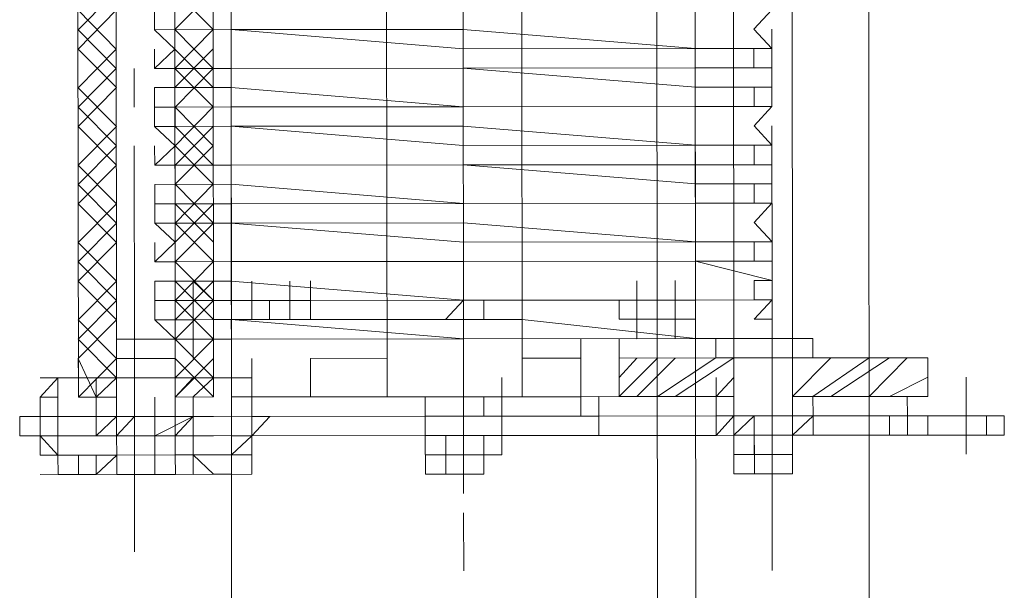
# Model space of a CAD drawing. Header units: inches. Extents: x -5850 to 5646, y 8947 to 13007.
# Tile 178 of 256: x -4282 to -4260, y 11052 to 11065. Entities that reach past the tile are written whole.
import ezdxf

# ---------------------------------------------------------------- set-up
doc = ezdxf.new("R2010")
doc.units = ezdxf.units.IN
doc.header["$MEASUREMENT"] = 0
doc.layers.add('at_Entity', color=7, linetype='Continuous')

msp = doc.modelspace()

# ---------------------------------------------------------------- linework, layer by layer
at = {"layer": 'at_Entity', "color": 7, "lineweight": 20}
for p, q in [((-4267.485, 10560.932), (-4268.233, 11398.125)), ((-4263.604, 11398.129), (-4262.802, 10500.109)), ((-4276.798, 10560.924), (-4277.483, 11327.999)), ((-4266.594, 10500.105), (-4267.333, 11328.008)), ((-4280.586, 11056.397), (-4280.611, 11084.273)), ((-4277.63, 11056.399), (-4277.655, 11084.276)), ((-4277.24, 11056.4), (-4277.265, 11084.276)), ((-4273.838, 11056.403), (-4273.863, 11084.279)), ((-4270.908, 11084.282), (-4270.883, 11056.405)), ((-4267.091, 11056.409), (-4267.116, 11084.285)), ((-4279.751, 11057.663), (-4279.774, 11083.432)), ((-4278.491, 11083.433), (-4278.468, 11057.664)), ((-4266.256, 11057.675), (-4266.279, 11083.444)), ((-4264.996, 11083.445), (-4264.973, 11057.676)), ((-4279.751, 11057.663), (-4279.773, 11083.008)), ((-4278.491, 11083.009), (-4278.468, 11057.664)), ((-4278.92, 11064.422), (-4278.92, 11064.846)), ((-4278.474, 11064.847), (-4278.474, 11064.423)), ((-4265.816, 11064.434), (-4265.426, 11064.858)), ((-4278.92, 11064.422), (-4277.247, 11064.424)), ((-4277.247, 11064.424), (-4278.92, 11064.422)), ((-4278.474, 11064.423), (-4278.92, 11064.422)), ((-4278.92, 11064.422), (-4278.474, 11063.999)), ((-4277.247, 11064.424), (-4272.173, 11064.429)), ((-4277.247, 11064.424), (-4272.172, 11064.005)), ((-4272.173, 11064.429), (-4267.098, 11064.009)), ((-4265.425, 11064.011), (-4265.816, 11064.434)), ((-4265.425, 11064.011), (-4265.425, 11064.435)), ((-4278.919, 11063.575), (-4278.92, 11063.999)), ((-4278.474, 11063.999), (-4278.919, 11063.575)), ((-4267.098, 11064.009), (-4272.172, 11064.005)), ((-4267.098, 11064.009), (-4265.425, 11064.011)), ((-4265.425, 11064.011), (-4267.098, 11064.009)), ((-4265.815, 11064.01), (-4265.425, 11064.011)), ((-4265.815, 11063.587), (-4265.815, 11064.01)), ((-4278.919, 11063.575), (-4277.246, 11063.576)), ((-4277.246, 11063.576), (-4278.919, 11063.575)), ((-4278.919, 11063.575), (-4278.473, 11063.575)), ((-4278.473, 11063.575), (-4278.473, 11063.157)), ((-4277.246, 11063.576), (-4272.172, 11063.581)), ((-4277.246, 11063.576), (-4272.172, 11063.581)), ((-4267.097, 11063.585), (-4272.172, 11063.581)), ((-4272.172, 11063.581), (-4267.097, 11063.167)), ((-4267.097, 11063.585), (-4265.424, 11063.587)), ((-4265.424, 11063.587), (-4265.815, 11063.587)), ((-4265.424, 11063.169), (-4265.424, 11063.587)), ((-4267.097, 11063.167), (-4265.424, 11063.169)), ((-4265.814, 11063.168), (-4265.424, 11063.169)), ((-4265.814, 11062.745), (-4265.814, 11063.168)), ((-4265.424, 11062.745), (-4265.424, 11063.169)), ((-4278.919, 11063.157), (-4277.246, 11063.158)), ((-4278.919, 11063.157), (-4278.919, 11062.733)), ((-4278.473, 11063.157), (-4278.919, 11063.157)), ((-4277.246, 11063.158), (-4272.171, 11062.739)), ((-4277.246, 11062.734), (-4272.171, 11062.739)), ((-4272.171, 11062.739), (-4267.097, 11062.743)), ((-4267.097, 11062.743), (-4272.171, 11062.739)), ((-4267.097, 11062.743), (-4265.424, 11062.745)), ((-4265.424, 11062.745), (-4267.097, 11062.743)), ((-4265.424, 11062.745), (-4265.814, 11062.745)), ((-4265.814, 11062.321), (-4265.424, 11062.745)), ((-4278.919, 11062.733), (-4277.246, 11062.734)), ((-4278.918, 11062.309), (-4278.919, 11062.733)), ((-4278.919, 11062.733), (-4278.472, 11062.733)), ((-4278.472, 11062.733), (-4278.472, 11062.309)), ((-4278.918, 11062.309), (-4277.245, 11062.311)), ((-4277.245, 11062.311), (-4278.918, 11062.309)), ((-4278.472, 11062.309), (-4278.918, 11062.309)), ((-4278.918, 11062.309), (-4278.472, 11061.886)), ((-4277.245, 11062.311), (-4272.171, 11062.315)), ((-4277.245, 11062.311), (-4272.17, 11061.891)), ((-4272.171, 11062.315), (-4267.096, 11061.896)), ((-4265.423, 11061.897), (-4265.814, 11062.321)), ((-4265.423, 11061.897), (-4265.423, 11062.321)), ((-4278.917, 11061.461), (-4278.918, 11061.885)), ((-4278.472, 11061.886), (-4278.917, 11061.461)), ((-4267.096, 11061.896), (-4272.17, 11061.891)), ((-4267.096, 11061.896), (-4265.423, 11061.897)), ((-4265.423, 11061.897), (-4267.096, 11061.896)), ((-4265.813, 11061.473), (-4265.813, 11061.897)), ((-4265.813, 11061.897), (-4265.423, 11061.897)), ((-4278.917, 11061.461), (-4277.245, 11061.463)), ((-4277.245, 11061.463), (-4278.917, 11061.461)), ((-4278.917, 11061.461), (-4278.471, 11061.462)), ((-4278.471, 11061.462), (-4278.471, 11061.044)), ((-4277.245, 11061.463), (-4272.17, 11061.467)), ((-4272.17, 11061.467), (-4277.245, 11061.463)), ((-4267.095, 11061.472), (-4272.17, 11061.467)), ((-4272.17, 11061.467), (-4267.095, 11061.054)), ((-4267.095, 11061.472), (-4265.423, 11061.473)), ((-4265.423, 11061.473), (-4265.813, 11061.473)), ((-4265.422, 11061.055), (-4265.423, 11061.473)), ((-4278.917, 11061.043), (-4277.244, 11061.045)), ((-4278.471, 11061.044), (-4278.917, 11061.043)), ((-4278.917, 11061.043), (-4278.917, 11060.619)), ((-4277.244, 11061.045), (-4272.169, 11060.625)), ((-4267.095, 11061.054), (-4265.422, 11061.055)), ((-4265.812, 11060.631), (-4265.813, 11061.055)), ((-4265.813, 11061.055), (-4265.422, 11061.055)), ((-4265.422, 11060.631), (-4265.422, 11061.055)), ((-4278.917, 11060.619), (-4277.244, 11060.621)), ((-4278.917, 11060.619), (-4278.471, 11060.62)), ((-4278.916, 11060.196), (-4278.917, 11060.619)), ((-4278.471, 11060.62), (-4278.47, 11060.196)), ((-4272.169, 11060.625), (-4277.244, 11060.621)), ((-4272.169, 11060.625), (-4267.095, 11060.63)), ((-4267.095, 11060.63), (-4272.169, 11060.625)), ((-4267.095, 11060.63), (-4265.422, 11060.631)), ((-4265.422, 11060.631), (-4267.095, 11060.63)), ((-4265.422, 11060.631), (-4265.812, 11060.631)), ((-4265.812, 11060.207), (-4265.422, 11060.631)), ((-4278.916, 11060.196), (-4277.243, 11060.197)), ((-4277.243, 11060.197), (-4278.916, 11060.196)), ((-4278.47, 11060.196), (-4278.916, 11060.196)), ((-4278.916, 11060.196), (-4278.47, 11059.778)), ((-4277.243, 11060.197), (-4272.169, 11060.202)), ((-4277.243, 11060.197), (-4272.168, 11059.783)), ((-4272.169, 11060.202), (-4267.094, 11059.788)), ((-4265.421, 11059.789), (-4265.812, 11060.207)), ((-4265.421, 11059.789), (-4265.421, 11060.208)), ((-4278.47, 11059.778), (-4278.916, 11059.354)), ((-4278.916, 11059.354), (-4278.916, 11059.777)), ((-4267.094, 11059.788), (-4272.168, 11059.783)), ((-4267.094, 11059.788), (-4265.421, 11059.789)), ((-4265.421, 11059.789), (-4267.094, 11059.788)), ((-4265.811, 11059.365), (-4265.811, 11059.789)), ((-4265.811, 11059.789), (-4265.421, 11059.789)), ((-4278.916, 11059.354), (-4277.243, 11059.355)), ((-4277.243, 11059.355), (-4278.916, 11059.354)), ((-4278.916, 11059.354), (-4278.469, 11059.354)), ((-4278.469, 11059.354), (-4278.469, 11058.93)), ((-4277.243, 11059.355), (-4272.168, 11059.36)), ((-4272.168, 11059.36), (-4277.243, 11059.355)), ((-4272.168, 11059.36), (-4267.094, 11059.364)), ((-4267.094, 11059.364), (-4272.168, 11059.36)), ((-4265.421, 11059.366), (-4267.094, 11059.364)), ((-4267.094, 11059.364), (-4265.42, 11058.942)), ((-4265.421, 11059.366), (-4265.811, 11059.365)), ((-4265.42, 11058.942), (-4265.421, 11059.366)), ((-4278.915, 11058.93), (-4277.242, 11058.931)), ((-4278.915, 11058.93), (-4278.915, 11058.506)), ((-4278.469, 11058.93), (-4278.915, 11058.93)), ((-4278.078, 11058.088), (-4278.079, 11058.93)), ((-4278.079, 11058.93), (-4277.632, 11058.507)), ((-4277.242, 11058.931), (-4272.167, 11058.512)), ((-4276.796, 11058.508), (-4276.796, 11058.932)), ((-4275.959, 11058.509), (-4275.96, 11058.932)), ((-4275.959, 11058.509), (-4275.96, 11058.932)), ((-4275.513, 11058.509), (-4275.514, 11058.933)), ((-4275.513, 11058.509), (-4275.514, 11058.933)), ((-4275.513, 11058.509), (-4275.514, 11058.933)), ((-4275.513, 11058.509), (-4275.514, 11058.933)), ((-4268.375, 11058.515), (-4268.376, 11058.939)), ((-4268.375, 11058.515), (-4268.376, 11058.939)), ((-4267.539, 11058.516), (-4267.539, 11058.94)), ((-4265.811, 11058.941), (-4265.42, 11058.942)), ((-4265.81, 11058.518), (-4265.811, 11058.941)), ((-4265.42, 11058.518), (-4265.42, 11058.942)), ((-4278.915, 11058.506), (-4278.078, 11058.507)), ((-4278.914, 11058.088), (-4278.915, 11058.506)), ((-4278.915, 11058.506), (-4278.469, 11058.506)), ((-4278.469, 11058.506), (-4278.468, 11058.088)), ((-4278.078, 11058.088), (-4278.078, 11058.507)), ((-4277.632, 11058.507), (-4277.242, 11058.507)), ((-4277.632, 11058.507), (-4277.632, 11058.089)), ((-4277.632, 11058.089), (-4277.632, 11058.507)), ((-4275.513, 11058.509), (-4277.242, 11058.507)), ((-4272.167, 11058.512), (-4276.796, 11058.508)), ((-4275.513, 11058.509), (-4276.796, 11058.508)), ((-4276.796, 11058.508), (-4276.405, 11058.508)), ((-4276.795, 11058.09), (-4276.796, 11058.508)), ((-4276.795, 11058.09), (-4276.796, 11058.508)), ((-4276.405, 11058.508), (-4276.405, 11058.09)), ((-4275.959, 11058.509), (-4275.959, 11058.09)), ((-4275.959, 11058.509), (-4275.959, 11058.09)), ((-4275.959, 11058.09), (-4275.959, 11058.509)), ((-4275.959, 11058.09), (-4275.959, 11058.509)), ((-4275.513, 11058.509), (-4275.513, 11058.091)), ((-4275.513, 11058.091), (-4275.513, 11058.509)), ((-4275.513, 11058.509), (-4275.513, 11058.091)), ((-4275.513, 11058.091), (-4275.513, 11058.509)), ((-4272.557, 11058.093), (-4272.167, 11058.512)), ((-4272.167, 11058.512), (-4267.093, 11058.516)), ((-4267.093, 11058.516), (-4272.167, 11058.512)), ((-4272.167, 11058.512), (-4271.721, 11058.512)), ((-4271.721, 11058.512), (-4271.721, 11058.094)), ((-4268.766, 11058.515), (-4268.765, 11058.097)), ((-4268.766, 11058.515), (-4268.765, 11058.097)), ((-4267.539, 11058.516), (-4268.375, 11058.515)), ((-4268.375, 11058.515), (-4267.539, 11058.516)), ((-4268.375, 11058.515), (-4268.375, 11058.097)), ((-4268.375, 11058.097), (-4268.375, 11058.515)), ((-4268.375, 11058.097), (-4268.375, 11058.515)), ((-4268.375, 11058.515), (-4268.375, 11058.097)), ((-4268.375, 11058.097), (-4268.375, 11058.515)), ((-4267.539, 11058.098), (-4267.539, 11058.516)), ((-4267.539, 11058.516), (-4267.539, 11058.098)), ((-4267.539, 11058.098), (-4267.539, 11058.516)), ((-4267.539, 11058.098), (-4267.539, 11058.516)), ((-4267.539, 11058.098), (-4267.539, 11058.516)), ((-4267.093, 11058.516), (-4265.42, 11058.518)), ((-4265.42, 11058.518), (-4267.093, 11058.516)), ((-4265.42, 11058.518), (-4265.81, 11058.518)), ((-4265.81, 11058.099), (-4265.42, 11058.518)), ((-4279.751, 11057.663), (-4279.751, 11058.087)), ((-4279.751, 11057.663), (-4279.751, 11058.087)), ((-4279.751, 11057.663), (-4279.751, 11058.087)), ((-4279.751, 11057.663), (-4279.751, 11058.087)), ((-4279.751, 11057.663), (-4279.751, 11058.087)), ((-4277.242, 11058.089), (-4278.914, 11058.088)), ((-4278.914, 11058.088), (-4278.078, 11058.088)), ((-4278.468, 11058.088), (-4278.914, 11058.088)), ((-4278.914, 11058.088), (-4278.468, 11057.664)), ((-4278.468, 11057.664), (-4278.468, 11058.088)), ((-4278.468, 11057.664), (-4278.468, 11058.088)), ((-4278.468, 11057.664), (-4278.468, 11058.088)), ((-4277.632, 11058.089), (-4278.078, 11058.088)), ((-4278.078, 11058.088), (-4278.078, 11057.665)), ((-4278.078, 11057.665), (-4278.078, 11058.088)), ((-4277.632, 11058.089), (-4277.631, 11057.665)), ((-4277.631, 11057.665), (-4277.632, 11058.089)), ((-4277.632, 11058.089), (-4277.242, 11058.089)), ((-4272.167, 11058.094), (-4277.242, 11058.089)), ((-4277.242, 11058.089), (-4272.167, 11057.67)), ((-4277.241, 11057.665), (-4277.242, 11058.089)), ((-4275.513, 11058.091), (-4276.795, 11058.09)), ((-4276.795, 11058.09), (-4275.513, 11058.091)), ((-4276.405, 11058.09), (-4276.795, 11058.09)), ((-4271.721, 11058.094), (-4272.557, 11058.093)), ((-4272.167, 11058.094), (-4270.884, 11058.095)), ((-4270.884, 11058.095), (-4267.092, 11057.674)), ((-4267.539, 11058.098), (-4268.375, 11058.097)), ((-4267.539, 11058.098), (-4267.929, 11058.097)), ((-4267.929, 11058.097), (-4267.539, 11058.098)), ((-4266.256, 11057.675), (-4266.256, 11058.099)), ((-4266.256, 11057.675), (-4266.256, 11058.099)), ((-4265.42, 11058.1), (-4265.81, 11058.099)), ((-4265.419, 11057.676), (-4265.42, 11058.1)), ((-4265.419, 11057.676), (-4265.42, 11058.1)), ((-4264.973, 11057.676), (-4264.973, 11058.1)), ((-4264.973, 11057.676), (-4264.973, 11058.1)), ((-4279.751, 11057.663), (-4278.468, 11057.664)), ((-4279.749, 11056.397), (-4279.751, 11057.663)), ((-4279.749, 11056.397), (-4279.751, 11057.663)), ((-4279.75, 11057.239), (-4279.751, 11057.663)), ((-4279.75, 11057.239), (-4279.751, 11057.663)), ((-4278.468, 11057.664), (-4277.241, 11057.665)), ((-4278.467, 11056.398), (-4278.468, 11057.664)), ((-4278.468, 11057.664), (-4278.467, 11056.398)), ((-4278.467, 11056.398), (-4278.468, 11057.664)), ((-4278.468, 11057.24), (-4278.468, 11057.664)), ((-4278.468, 11057.24), (-4278.468, 11057.664)), ((-4277.241, 11057.665), (-4272.167, 11057.67)), ((-4277.24, 11056.4), (-4277.241, 11057.665)), ((-4267.092, 11057.674), (-4272.167, 11057.67)), ((-4272.167, 11057.67), (-4267.092, 11057.674)), ((-4268.765, 11057.249), (-4268.765, 11057.673)), ((-4267.538, 11057.674), (-4268.375, 11057.673)), ((-4267.092, 11057.674), (-4265.419, 11057.676)), ((-4265.419, 11057.676), (-4267.092, 11057.674)), ((-4267.092, 11057.674), (-4265.809, 11057.676)), ((-4267.092, 11057.674), (-4267.091, 11056.409)), ((-4266.646, 11057.675), (-4266.646, 11057.251)), ((-4266.646, 11057.675), (-4266.256, 11057.675)), ((-4266.256, 11057.675), (-4264.973, 11057.676)), ((-4266.255, 11057.251), (-4266.256, 11057.675)), ((-4266.255, 11057.251), (-4266.256, 11057.675)), ((-4265.809, 11057.676), (-4265.419, 11057.676)), ((-4264.527, 11057.677), (-4264.973, 11057.676)), ((-4264.973, 11057.252), (-4264.973, 11057.676)), ((-4264.973, 11057.676), (-4264.973, 11057.252)), ((-4264.973, 11057.252), (-4264.973, 11057.676)), ((-4264.973, 11057.252), (-4264.973, 11057.676)), ((-4264.527, 11057.677), (-4264.527, 11057.253)), ((-4280.586, 11056.815), (-4280.587, 11057.239)), ((-4279.75, 11057.239), (-4278.468, 11057.24)), ((-4279.749, 11056.397), (-4279.75, 11057.239)), ((-4279.749, 11055.973), (-4279.75, 11057.239)), ((-4278.466, 11055.975), (-4278.468, 11057.24)), ((-4275.512, 11057.243), (-4273.839, 11057.245)), ((-4273.839, 11057.245), (-4275.512, 11057.243)), ((-4275.511, 11056.401), (-4275.512, 11057.243)), ((-4269.601, 11057.248), (-4270.884, 11057.247)), ((-4269.601, 11057.248), (-4270.884, 11057.247)), ((-4266.255, 11057.251), (-4268.765, 11057.249)), ((-4268.764, 11056.407), (-4268.765, 11057.249)), ((-4266.646, 11057.251), (-4266.255, 11057.251)), ((-4262.463, 11057.255), (-4266.255, 11057.251)), ((-4264.973, 11057.252), (-4266.255, 11057.251)), ((-4266.255, 11057.251), (-4264.973, 11057.252)), ((-4266.255, 11057.251), (-4266.254, 11056.409)), ((-4266.255, 11057.251), (-4266.254, 11056.409)), ((-4264.973, 11057.252), (-4264.527, 11057.253)), ((-4264.972, 11056.41), (-4264.973, 11057.252)), ((-4264.972, 11056.41), (-4264.973, 11057.252)), ((-4262.017, 11057.255), (-4262.463, 11057.255)), ((-4262.016, 11056.413), (-4262.017, 11057.255)), ((-4281.422, 11056.396), (-4281.032, 11056.814)), ((-4281.032, 11056.814), (-4280.586, 11056.815)), ((-4280.586, 11056.815), (-4281.032, 11056.814)), ((-4281.032, 11056.396), (-4281.032, 11056.814)), ((-4281.032, 11056.396), (-4281.032, 11056.814)), ((-4281.032, 11056.814), (-4281.032, 11056.396)), ((-4280.196, 11056.397), (-4280.196, 11056.815)), ((-4280.196, 11056.397), (-4280.196, 11056.815)), ((-4280.196, 11056.397), (-4280.196, 11056.815)), ((-4280.196, 11056.397), (-4280.196, 11056.815)), ((-4278.467, 11056.398), (-4278.467, 11056.817)), ((-4278.467, 11056.398), (-4278.467, 11056.817)), ((-4278.467, 11056.398), (-4278.467, 11056.817)), ((-4277.24, 11056.818), (-4277.631, 11056.817)), ((-4276.794, 11056.818), (-4277.631, 11056.817)), ((-4277.24, 11056.818), (-4277.24, 11056.4)), ((-4276.794, 11055.976), (-4276.794, 11056.818)), ((-4276.794, 11056.818), (-4276.794, 11056.4)), ((-4271.329, 11056.405), (-4271.329, 11056.823)), ((-4268.764, 11056.407), (-4268.764, 11056.825)), ((-4267.091, 11056.409), (-4267.091, 11056.827)), ((-4266.254, 11056.409), (-4266.255, 11056.828)), ((-4266.254, 11056.409), (-4266.255, 11056.828)), ((-4266.254, 11056.409), (-4266.255, 11056.828)), ((-4264.972, 11056.41), (-4264.972, 11056.829)), ((-4264.972, 11056.41), (-4264.972, 11056.829)), ((-4281.422, 11055.972), (-4281.422, 11056.396)), ((-4281.032, 11056.396), (-4281.032, 11055.972)), ((-4281.032, 11056.396), (-4281.031, 11055.549)), ((-4281.031, 11055.549), (-4281.032, 11056.396)), ((-4280.196, 11056.397), (-4280.586, 11056.397)), ((-4280.196, 11056.397), (-4279.749, 11056.397)), ((-4279.749, 11056.397), (-4280.196, 11056.397)), ((-4279.749, 11056.397), (-4280.196, 11056.397)), ((-4279.749, 11055.973), (-4279.749, 11056.397)), ((-4278.913, 11055.974), (-4278.913, 11056.398)), ((-4278.076, 11056.399), (-4278.467, 11056.398)), ((-4278.467, 11056.398), (-4278.076, 11056.399)), ((-4277.63, 11056.399), (-4278.467, 11056.398)), ((-4278.467, 11056.398), (-4278.466, 11055.975)), ((-4278.467, 11056.398), (-4278.466, 11055.975)), ((-4272.165, 11056.404), (-4277.24, 11056.4)), ((-4277.239, 11055.552), (-4277.24, 11056.4)), ((-4276.794, 11055.976), (-4276.794, 11056.4)), ((-4276.794, 11056.4), (-4276.794, 11055.976)), ((-4273.002, 11056.403), (-4275.511, 11056.401)), ((-4275.511, 11056.401), (-4273.448, 11056.403)), ((-4270.883, 11056.405), (-4273.838, 11056.403)), ((-4273.448, 11056.403), (-4271.329, 11056.405)), ((-4271.329, 11056.405), (-4273.448, 11056.403)), ((-4273.002, 11055.979), (-4273.002, 11056.403)), ((-4273.002, 11056.403), (-4273.002, 11055.979)), ((-4267.091, 11056.409), (-4272.165, 11056.404)), ((-4269.6, 11056.406), (-4271.719, 11056.404)), ((-4271.719, 11055.981), (-4271.719, 11056.404)), ((-4271.719, 11056.404), (-4271.719, 11055.981)), ((-4271.719, 11055.981), (-4271.719, 11056.404)), ((-4269.21, 11056.407), (-4271.329, 11056.405)), ((-4271.329, 11056.405), (-4271.329, 11055.981)), ((-4266.254, 11056.409), (-4268.764, 11056.407)), ((-4266.644, 11055.985), (-4266.645, 11056.409)), ((-4266.645, 11056.409), (-4266.254, 11056.409)), ((-4266.254, 11055.986), (-4266.254, 11056.409)), ((-4266.254, 11056.409), (-4266.254, 11055.986)), ((-4262.463, 11056.413), (-4264.972, 11056.41)), ((-4264.972, 11056.41), (-4264.526, 11056.411)), ((-4264.972, 11055.987), (-4264.972, 11056.41)), ((-4264.972, 11055.987), (-4264.972, 11056.41)), ((-4264.972, 11055.987), (-4264.972, 11056.41)), ((-4264.525, 11055.987), (-4264.526, 11056.411)), ((-4262.016, 11056.413), (-4262.463, 11056.413)), ((-4262.462, 11055.989), (-4262.463, 11056.413)), ((-4281.422, 11055.972), (-4281.868, 11055.972)), ((-4281.868, 11055.972), (-4281.868, 11055.548)), ((-4281.032, 11055.972), (-4281.422, 11055.972)), ((-4281.422, 11055.972), (-4281.422, 11055.548)), ((-4281.421, 11055.13), (-4281.422, 11055.972)), ((-4281.032, 11055.972), (-4281.422, 11055.972)), ((-4281.422, 11055.972), (-4281.422, 11055.548)), ((-4280.195, 11055.973), (-4281.032, 11055.972)), ((-4281.031, 11055.549), (-4281.032, 11055.972)), ((-4281.032, 11055.972), (-4281.031, 11055.549)), ((-4280.195, 11055.549), (-4280.195, 11055.973)), ((-4279.749, 11055.973), (-4280.195, 11055.973)), ((-4280.195, 11055.549), (-4280.195, 11055.973)), ((-4278.913, 11055.974), (-4279.749, 11055.973)), ((-4279.749, 11055.55), (-4279.749, 11055.973)), ((-4279.749, 11055.973), (-4279.749, 11055.55)), ((-4278.913, 11055.974), (-4278.466, 11055.975)), ((-4278.913, 11055.974), (-4278.912, 11055.55)), ((-4278.913, 11055.974), (-4278.912, 11055.55)), ((-4278.076, 11055.975), (-4278.466, 11055.975)), ((-4278.466, 11055.551), (-4278.466, 11055.975)), ((-4277.63, 11055.975), (-4278.076, 11055.975)), ((-4273.002, 11055.979), (-4277.63, 11055.975)), ((-4277.239, 11055.552), (-4277.24, 11055.976)), ((-4276.403, 11055.976), (-4276.794, 11055.976)), ((-4276.793, 11055.552), (-4276.794, 11055.976)), ((-4276.794, 11055.976), (-4276.793, 11055.552)), ((-4276.793, 11055.552), (-4276.403, 11055.976)), ((-4273.002, 11055.979), (-4272.555, 11055.98)), ((-4273.001, 11055.556), (-4273.002, 11055.979)), ((-4271.719, 11055.981), (-4272.555, 11055.98)), ((-4271.719, 11055.981), (-4269.21, 11055.983)), ((-4271.329, 11055.981), (-4271.719, 11055.981)), ((-4271.328, 11055.557), (-4271.329, 11055.981)), ((-4271.328, 11055.557), (-4271.329, 11055.981)), ((-4271.328, 11055.557), (-4271.329, 11055.981)), ((-4271.328, 11055.557), (-4271.329, 11055.981)), ((-4269.21, 11055.983), (-4266.644, 11055.985)), ((-4266.644, 11055.985), (-4266.254, 11055.986)), ((-4266.644, 11055.985), (-4265.808, 11055.986)), ((-4266.254, 11055.986), (-4265.808, 11055.986)), ((-4266.254, 11055.562), (-4266.254, 11055.986)), ((-4264.972, 11055.987), (-4265.808, 11055.986)), ((-4265.808, 11055.562), (-4265.808, 11055.986)), ((-4265.808, 11055.562), (-4265.808, 11055.986)), ((-4265.808, 11055.986), (-4265.808, 11055.562)), ((-4264.972, 11055.987), (-4264.525, 11055.987)), ((-4264.971, 11055.563), (-4264.972, 11055.987)), ((-4264.972, 11055.987), (-4264.525, 11055.987)), ((-4264.972, 11055.987), (-4264.971, 11055.563)), ((-4264.971, 11055.563), (-4264.972, 11055.987)), ((-4264.525, 11055.987), (-4262.852, 11055.989)), ((-4262.852, 11055.989), (-4262.852, 11055.565)), ((-4262.852, 11055.989), (-4262.462, 11055.989)), ((-4262.462, 11055.989), (-4260.733, 11055.99)), ((-4262.462, 11055.565), (-4262.462, 11055.989)), ((-4262.016, 11055.565), (-4262.016, 11055.989)), ((-4260.733, 11055.99), (-4260.343, 11055.991)), ((-4260.733, 11055.567), (-4260.733, 11055.99)), ((-4260.343, 11055.567), (-4260.343, 11055.991)), ((-4281.422, 11055.548), (-4281.868, 11055.548)), ((-4281.422, 11055.548), (-4281.031, 11055.549)), ((-4281.031, 11055.549), (-4281.422, 11055.548)), ((-4281.031, 11055.549), (-4281.031, 11055.13)), ((-4280.195, 11055.549), (-4281.031, 11055.549)), ((-4279.749, 11055.55), (-4280.195, 11055.549)), ((-4278.912, 11055.55), (-4280.195, 11055.549)), ((-4278.466, 11055.551), (-4279.749, 11055.55)), ((-4279.749, 11055.55), (-4279.748, 11055.131)), ((-4279.748, 11055.131), (-4279.749, 11055.55)), ((-4278.466, 11055.551), (-4278.912, 11055.55)), ((-4278.912, 11055.55), (-4278.912, 11055.132)), ((-4278.466, 11055.551), (-4278.076, 11055.551)), ((-4278.076, 11055.551), (-4278.466, 11055.551)), ((-4278.466, 11055.551), (-4278.466, 11055.133)), ((-4277.63, 11055.552), (-4278.076, 11055.551)), ((-4278.076, 11055.551), (-4278.075, 11055.133)), ((-4277.63, 11055.552), (-4273.001, 11055.556)), ((-4277.239, 11055.134), (-4276.793, 11055.552)), ((-4276.793, 11055.552), (-4277.239, 11055.552)), ((-4276.793, 11055.134), (-4276.793, 11055.552)), ((-4273.001, 11055.556), (-4271.719, 11055.557)), ((-4273.001, 11055.556), (-4273, 11054.714)), ((-4272.555, 11055.556), (-4273.001, 11055.556)), ((-4271.719, 11055.557), (-4272.555, 11055.556)), ((-4272.555, 11055.556), (-4272.555, 11055.138)), ((-4271.719, 11055.557), (-4271.328, 11055.557)), ((-4271.719, 11055.557), (-4271.718, 11055.139)), ((-4271.718, 11055.139), (-4271.719, 11055.557)), ((-4271.328, 11055.557), (-4271.719, 11055.557)), ((-4269.209, 11055.559), (-4271.328, 11055.557)), ((-4271.328, 11055.557), (-4271.328, 11055.139)), ((-4269.209, 11055.559), (-4266.644, 11055.561)), ((-4266.644, 11055.561), (-4265.808, 11055.562)), ((-4265.808, 11055.562), (-4266.254, 11055.562)), ((-4266.254, 11055.562), (-4266.253, 11054.72)), ((-4265.808, 11055.562), (-4266.254, 11055.562)), ((-4264.971, 11055.563), (-4265.808, 11055.562)), ((-4265.808, 11055.562), (-4264.971, 11055.563)), ((-4265.808, 11055.562), (-4265.807, 11054.72)), ((-4265.808, 11055.562), (-4265.417, 11055.562)), ((-4265.808, 11055.562), (-4265.807, 11054.72)), ((-4265.808, 11055.562), (-4265.807, 11055.144)), ((-4264.971, 11055.563), (-4265.417, 11055.562)), ((-4265.417, 11055.562), (-4265.417, 11054.72)), ((-4264.971, 11055.563), (-4264.525, 11055.563)), ((-4264.971, 11055.563), (-4264.97, 11054.721)), ((-4264.525, 11055.563), (-4264.971, 11055.563)), ((-4264.971, 11055.563), (-4264.525, 11055.563)), ((-4264.971, 11055.563), (-4264.971, 11055.145)), ((-4264.971, 11055.145), (-4264.971, 11055.563)), ((-4264.525, 11055.563), (-4262.852, 11055.565)), ((-4262.852, 11055.565), (-4262.462, 11055.565)), ((-4262.462, 11055.565), (-4260.733, 11055.567)), ((-4260.733, 11055.567), (-4260.343, 11055.567)), ((-4281.031, 11055.13), (-4281.421, 11055.13)), ((-4281.031, 11055.13), (-4280.585, 11055.131)), ((-4281.03, 11054.706), (-4281.031, 11055.13)), ((-4280.585, 11055.131), (-4279.748, 11055.131)), ((-4280.194, 11054.707), (-4279.748, 11055.131)), ((-4278.466, 11055.133), (-4279.748, 11055.131)), ((-4279.748, 11055.131), (-4279.748, 11054.708)), ((-4278.466, 11055.133), (-4278.075, 11055.133)), ((-4278.466, 11055.133), (-4278.465, 11054.709)), ((-4278.075, 11055.133), (-4278.075, 11054.709)), ((-4278.075, 11055.133), (-4277.629, 11055.133)), ((-4277.629, 11055.133), (-4277.239, 11055.134)), ((-4277.239, 11054.71), (-4277.239, 11055.134)), ((-4277.239, 11055.134), (-4276.793, 11055.134)), ((-4271.718, 11055.139), (-4273.001, 11055.137)), ((-4272.554, 11054.714), (-4272.555, 11055.138)), ((-4271.718, 11054.715), (-4271.718, 11055.139)), ((-4271.328, 11055.139), (-4271.718, 11055.139)), ((-4271.718, 11054.715), (-4271.718, 11055.139)), ((-4264.971, 11055.145), (-4266.253, 11055.143)), ((-4265.807, 11054.72), (-4265.807, 11055.144)), ((-4264.971, 11055.145), (-4264.97, 11054.721)), ((-4280.584, 11054.707), (-4281.03, 11054.706)), ((-4280.584, 11054.707), (-4280.194, 11054.707)), ((-4278.465, 11054.709), (-4279.748, 11054.708)), ((-4279.748, 11054.708), (-4279.358, 11054.708)), ((-4278.911, 11054.708), (-4279.748, 11054.708)), ((-4279.358, 11054.708), (-4278.911, 11054.708)), ((-4278.075, 11054.709), (-4277.629, 11054.71)), ((-4277.629, 11054.71), (-4277.239, 11054.71)), ((-4271.718, 11054.715), (-4273, 11054.714)), ((-4272.554, 11054.714), (-4272.164, 11054.714)), ((-4272.164, 11054.714), (-4271.718, 11054.715)), ((-4271.718, 11054.715), (-4272.164, 11054.714)), ((-4264.97, 11054.721), (-4266.253, 11054.72)), ((-4264.97, 11054.721), (-4265.807, 11054.72)), ((-4265.807, 11054.72), (-4265.417, 11054.72)), ((-4265.417, 11054.72), (-4264.97, 11054.721))]:
    msp.add_line(p, q, dxfattribs=at)
at = {"layer": 'at_Entity', "color": 3, "lineweight": 20}
for p, q in [((-4272.174, 11065.694), (-4272.17, 11061.891)), ((-4280.593, 11064.421), (-4279.757, 11065.264)), ((-4278.475, 11065.265), (-4277.638, 11064.424)), ((-4278.474, 11064.423), (-4277.638, 11065.266)), ((-4280.593, 11063.997), (-4279.757, 11064.846)), ((-4280.593, 11064.845), (-4279.756, 11063.998)), ((-4272.173, 11064.852), (-4272.173, 11064.429)), ((-4280.593, 11064.421), (-4279.756, 11063.574)), ((-4278.474, 11064.423), (-4277.637, 11063.576)), ((-4278.473, 11063.575), (-4277.638, 11064.424)), ((-4272.173, 11064.429), (-4272.172, 11064.005)), ((-4265.425, 11064.435), (-4265.424, 11063.587)), ((-4280.593, 11063.997), (-4279.755, 11063.156)), ((-4280.592, 11063.155), (-4279.756, 11063.998)), ((-4278.474, 11063.999), (-4277.636, 11063.158)), ((-4278.473, 11063.157), (-4277.637, 11064)), ((-4272.172, 11064.005), (-4272.172, 11063.581)), ((-4272.172, 11063.581), (-4272.172, 11064.005)), ((-4280.592, 11062.731), (-4279.756, 11063.574)), ((-4279.365, 11062.732), (-4279.365, 11063.574)), ((-4278.473, 11063.575), (-4277.636, 11062.734)), ((-4278.472, 11062.733), (-4277.637, 11063.576)), ((-4272.172, 11063.581), (-4272.171, 11062.739)), ((-4280.592, 11063.155), (-4279.755, 11062.308)), ((-4280.591, 11062.308), (-4279.755, 11063.156)), ((-4272.171, 11062.739), (-4272.172, 11063.163)), ((-4272.171, 11062.739), (-4272.171, 11062.315)), ((-4280.592, 11062.731), (-4279.754, 11061.884)), ((-4278.472, 11061.886), (-4277.636, 11062.734)), ((-4278.472, 11062.733), (-4277.635, 11061.886)), ((-4280.591, 11062.308), (-4279.754, 11061.461)), ((-4280.59, 11061.46), (-4279.755, 11062.308)), ((-4278.472, 11062.309), (-4277.635, 11061.463)), ((-4278.471, 11061.462), (-4277.636, 11062.31)), ((-4272.17, 11061.467), (-4272.171, 11062.315)), ((-4265.423, 11062.321), (-4265.42, 11058.942)), ((-4280.59, 11061.042), (-4279.754, 11061.884)), ((-4279.36, 11057.663), (-4279.364, 11061.885)), ((-4278.472, 11061.886), (-4277.635, 11061.044)), ((-4278.471, 11061.044), (-4277.635, 11061.886)), ((-4272.17, 11061.467), (-4272.17, 11061.891)), ((-4280.59, 11060.618), (-4279.754, 11061.461)), ((-4280.59, 11061.46), (-4279.753, 11060.619)), ((-4272.169, 11060.625), (-4272.17, 11061.467)), ((-4280.59, 11061.042), (-4279.753, 11060.195)), ((-4278.471, 11061.044), (-4277.634, 11060.197)), ((-4278.47, 11060.196), (-4277.635, 11061.044)), ((-4280.59, 11060.618), (-4279.752, 11059.777)), ((-4280.589, 11059.776), (-4279.753, 11060.619)), ((-4278.471, 11060.62), (-4277.633, 11059.778)), ((-4278.47, 11059.778), (-4277.634, 11060.621)), ((-4272.169, 11060.625), (-4272.169, 11060.202)), ((-4272.168, 11059.783), (-4272.169, 11060.625)), ((-4272.169, 11060.202), (-4272.169, 11060.625)), ((-4272.169, 11060.625), (-4272.168, 11059.783)), ((-4280.589, 11059.352), (-4279.753, 11060.195)), ((-4278.47, 11060.196), (-4277.633, 11059.355)), ((-4278.469, 11059.354), (-4277.634, 11060.197)), ((-4280.589, 11059.776), (-4279.752, 11058.929)), ((-4280.588, 11058.928), (-4279.752, 11059.777)), ((-4272.168, 11059.783), (-4272.168, 11059.36)), ((-4280.589, 11059.352), (-4279.751, 11058.505)), ((-4278.469, 11058.506), (-4277.633, 11059.355)), ((-4278.469, 11059.354), (-4277.632, 11058.507)), ((-4272.168, 11058.936), (-4272.168, 11059.36)), ((-4280.588, 11058.928), (-4279.751, 11058.087)), ((-4280.587, 11058.086), (-4279.752, 11058.929)), ((-4278.469, 11058.93), (-4277.632, 11058.089)), ((-4278.468, 11058.088), (-4277.633, 11058.931)), ((-4278.079, 11058.93), (-4278.078, 11058.088)), ((-4276.796, 11058.508), (-4276.796, 11058.932)), ((-4272.167, 11058.512), (-4272.168, 11058.936)), ((-4272.167, 11058.512), (-4272.168, 11058.936)), ((-4272.168, 11058.936), (-4272.167, 11058.512)), ((-4272.168, 11058.936), (-4272.164, 11054.714)), ((-4267.539, 11058.516), (-4267.539, 11058.94)), ((-4265.42, 11058.942), (-4265.419, 11057.676)), ((-4280.587, 11057.662), (-4279.751, 11058.505)), ((-4278.469, 11058.506), (-4277.632, 11058.507)), ((-4278.469, 11058.506), (-4277.631, 11057.665)), ((-4278.468, 11057.664), (-4277.632, 11058.507)), ((-4276.796, 11058.508), (-4275.513, 11058.509)), ((-4276.796, 11058.508), (-4276.795, 11058.09)), ((-4276.796, 11058.508), (-4276.405, 11058.508)), ((-4276.795, 11058.09), (-4276.796, 11058.508)), ((-4276.795, 11058.09), (-4276.796, 11058.508)), ((-4275.513, 11058.509), (-4275.513, 11058.091)), ((-4272.167, 11058.512), (-4272.167, 11058.094)), ((-4268.375, 11058.515), (-4268.375, 11057.673)), ((-4267.539, 11058.516), (-4267.929, 11058.516)), ((-4267.929, 11058.516), (-4267.929, 11058.097)), ((-4267.539, 11058.516), (-4267.538, 11057.674)), ((-4267.539, 11058.098), (-4267.539, 11058.516)), ((-4267.539, 11058.098), (-4267.539, 11058.516)), ((-4267.538, 11057.674), (-4267.539, 11058.516)), ((-4267.539, 11058.098), (-4267.539, 11058.516)), ((-4280.587, 11057.239), (-4279.751, 11058.087)), ((-4280.587, 11058.086), (-4279.75, 11057.239)), ((-4279.751, 11057.663), (-4279.751, 11058.087)), ((-4278.078, 11058.088), (-4278.077, 11057.241)), ((-4273.003, 11058.093), (-4271.331, 11058.094)), ((-4272.167, 11058.094), (-4272.167, 11057.67)), ((-4272.167, 11057.67), (-4272.167, 11058.094)), ((-4268.765, 11058.097), (-4267.092, 11058.098)), ((-4267.538, 11057.674), (-4267.539, 11058.098)), ((-4265.419, 11057.676), (-4265.42, 11058.1)), ((-4280.587, 11057.662), (-4279.75, 11056.815)), ((-4279.75, 11057.239), (-4279.751, 11057.663)), ((-4279.359, 11056.398), (-4279.36, 11057.663)), ((-4278.468, 11057.664), (-4278.467, 11056.398)), ((-4278.468, 11057.664), (-4277.631, 11056.817)), ((-4278.467, 11056.817), (-4277.631, 11057.665)), ((-4272.166, 11057.246), (-4272.167, 11057.67)), ((-4269.601, 11057.248), (-4269.601, 11057.672)), ((-4266.255, 11057.251), (-4266.256, 11057.675)), ((-4265.419, 11057.252), (-4265.419, 11057.676)), ((-4265.419, 11057.252), (-4265.419, 11057.676)), ((-4280.587, 11057.239), (-4280.196, 11056.397)), ((-4280.586, 11056.397), (-4279.75, 11057.239)), ((-4279.75, 11056.815), (-4279.75, 11057.239)), ((-4278.468, 11057.24), (-4277.63, 11056.399)), ((-4278.467, 11056.398), (-4277.631, 11057.241)), ((-4276.792, 11054.71), (-4276.795, 11057.242)), ((-4272.166, 11057.246), (-4272.165, 11056.404)), ((-4269.601, 11057.248), (-4269.6, 11056.406)), ((-4268.764, 11056.407), (-4267.928, 11057.25)), ((-4268.764, 11056.825), (-4268.374, 11057.249)), ((-4268.374, 11056.407), (-4267.538, 11057.25)), ((-4267.927, 11056.408), (-4266.646, 11057.251)), ((-4267.537, 11056.408), (-4266.255, 11057.251)), ((-4266.255, 11056.828), (-4266.255, 11057.251)), ((-4265.419, 11057.252), (-4265.418, 11055.986)), ((-4264.973, 11057.252), (-4264.527, 11057.253)), ((-4264.973, 11057.252), (-4264.972, 11056.829)), ((-4264.972, 11056.41), (-4264.136, 11057.253)), ((-4264.526, 11056.411), (-4263.3, 11057.254)), ((-4264.135, 11056.411), (-4262.854, 11057.254)), ((-4263.299, 11056.412), (-4262.463, 11057.255)), ((-4281.423, 11056.814), (-4276.794, 11056.818)), ((-4281.032, 11056.814), (-4279.75, 11056.815)), ((-4281.032, 11056.396), (-4281.032, 11056.814)), ((-4280.586, 11056.397), (-4280.586, 11056.815)), ((-4280.196, 11056.397), (-4279.75, 11056.815)), ((-4279.75, 11056.815), (-4279.749, 11055.973)), ((-4278.077, 11056.817), (-4278.467, 11056.398)), ((-4278.467, 11056.398), (-4278.467, 11056.817)), ((-4278.467, 11056.398), (-4278.467, 11056.817)), ((-4276.794, 11056.818), (-4278.077, 11056.817)), ((-4278.076, 11056.399), (-4277.631, 11056.817)), ((-4276.793, 11055.134), (-4276.794, 11056.818)), ((-4272.165, 11056.404), (-4272.166, 11056.822)), ((-4269.6, 11056.406), (-4269.601, 11056.825)), ((-4266.645, 11056.409), (-4266.255, 11056.828)), ((-4266.645, 11056.409), (-4266.645, 11056.827)), ((-4266.254, 11056.409), (-4266.255, 11056.828)), ((-4264.972, 11056.41), (-4264.972, 11056.829)), ((-4262.853, 11056.412), (-4262.017, 11056.831)), ((-4261.18, 11056.832), (-4261.179, 11055.148)), ((-4281.422, 11055.548), (-4281.422, 11056.396)), ((-4281.422, 11056.396), (-4281.032, 11056.396)), ((-4281.032, 11056.396), (-4281.031, 11055.13)), ((-4280.195, 11055.973), (-4280.196, 11056.397)), ((-4280.195, 11055.973), (-4280.196, 11056.397)), ((-4280.195, 11055.973), (-4280.196, 11056.397)), ((-4279.749, 11056.397), (-4280.196, 11056.397)), ((-4279.356, 11053.018), (-4279.359, 11056.398)), ((-4278.467, 11056.398), (-4278.076, 11056.399)), ((-4278.467, 11056.398), (-4278.466, 11055.133)), ((-4278.076, 11055.975), (-4278.076, 11056.399)), ((-4272.165, 11055.98), (-4272.165, 11056.404)), ((-4272.165, 11056.404), (-4272.165, 11055.98)), ((-4272.165, 11056.404), (-4272.164, 11054.291)), ((-4272.165, 11055.98), (-4272.165, 11056.404)), ((-4269.6, 11056.406), (-4269.21, 11056.407)), ((-4269.6, 11055.983), (-4269.6, 11056.406)), ((-4269.21, 11055.983), (-4269.21, 11056.407)), ((-4269.21, 11055.983), (-4269.21, 11056.407)), ((-4266.644, 11055.985), (-4266.645, 11056.409)), ((-4266.644, 11055.985), (-4266.645, 11056.409)), ((-4264.972, 11055.987), (-4264.972, 11056.41)), ((-4264.525, 11055.987), (-4264.526, 11056.411)), ((-4264.525, 11055.987), (-4264.526, 11056.411)), ((-4280.195, 11055.549), (-4280.195, 11055.973)), ((-4280.195, 11055.549), (-4280.195, 11055.973)), ((-4280.195, 11055.549), (-4280.195, 11055.973)), ((-4280.195, 11055.973), (-4279.749, 11055.973)), ((-4279.749, 11055.973), (-4280.195, 11055.549)), ((-4279.749, 11055.973), (-4279.359, 11055.974)), ((-4279.359, 11055.974), (-4279.749, 11055.55)), ((-4279.749, 11055.55), (-4279.749, 11055.973)), ((-4278.913, 11055.974), (-4278.466, 11055.975)), ((-4278.912, 11055.55), (-4278.076, 11055.975)), ((-4278.076, 11055.975), (-4278.466, 11055.551)), ((-4278.076, 11055.551), (-4278.076, 11055.975)), ((-4278.076, 11055.551), (-4278.076, 11055.975)), ((-4272.165, 11055.98), (-4272.164, 11055.138)), ((-4269.209, 11055.559), (-4269.21, 11055.983)), ((-4266.644, 11055.985), (-4266.254, 11055.986)), ((-4266.254, 11055.986), (-4266.644, 11055.985)), ((-4266.644, 11055.985), (-4266.254, 11055.986)), ((-4266.254, 11055.986), (-4266.644, 11055.561)), ((-4266.644, 11055.561), (-4266.644, 11055.985)), ((-4266.644, 11055.561), (-4266.644, 11055.985)), ((-4266.644, 11055.561), (-4266.644, 11055.985)), ((-4266.254, 11055.562), (-4265.808, 11055.986)), ((-4265.808, 11055.562), (-4265.808, 11055.986)), ((-4265.808, 11055.562), (-4265.808, 11055.986)), ((-4265.418, 11055.986), (-4265.415, 11052.607)), ((-4264.971, 11055.563), (-4264.972, 11055.987)), ((-4264.971, 11055.563), (-4264.525, 11055.987)), ((-4264.525, 11055.987), (-4264.971, 11055.563)), ((-4264.525, 11055.563), (-4264.525, 11055.987)), ((-4264.525, 11055.987), (-4264.135, 11055.987)), ((-4264.135, 11055.987), (-4264.525, 11055.987)), ((-4264.525, 11055.563), (-4264.525, 11055.987)), ((-4264.525, 11055.987), (-4264.135, 11055.987)), ((-4262.462, 11055.565), (-4262.462, 11055.989)), ((-4281.031, 11055.13), (-4281.422, 11055.548)), ((-4279.749, 11055.55), (-4279.748, 11055.131)), ((-4280.585, 11055.131), (-4281.031, 11055.13)), ((-4280.584, 11054.707), (-4280.585, 11055.131)), ((-4279.748, 11055.131), (-4280.194, 11055.131)), ((-4280.194, 11055.131), (-4280.194, 11054.707)), ((-4279.358, 11054.708), (-4279.358, 11055.132)), ((-4278.911, 11054.708), (-4278.912, 11055.132)), ((-4278.466, 11055.133), (-4278.075, 11055.133)), ((-4278.075, 11055.133), (-4277.629, 11054.71)), ((-4277.239, 11054.71), (-4277.239, 11055.134)), ((-4277.239, 11055.134), (-4276.793, 11055.134)), ((-4272.554, 11054.714), (-4272.555, 11055.138)), ((-4272.164, 11054.714), (-4272.164, 11055.138)), ((-4271.718, 11054.715), (-4271.718, 11055.139)), ((-4265.807, 11054.72), (-4265.807, 11055.144)), ((-4265.417, 11054.72), (-4265.417, 11055.144)), ((-4281.421, 11054.706), (-4276.792, 11054.71)), ((-4280.194, 11054.707), (-4280.584, 11054.707)), ((-4277.629, 11054.71), (-4277.239, 11054.71)), ((-4272.163, 11053.867), (-4272.162, 11052.601))]:
    msp.add_line(p, q, dxfattribs=at)

doc.saveas('drawing.dxf')
